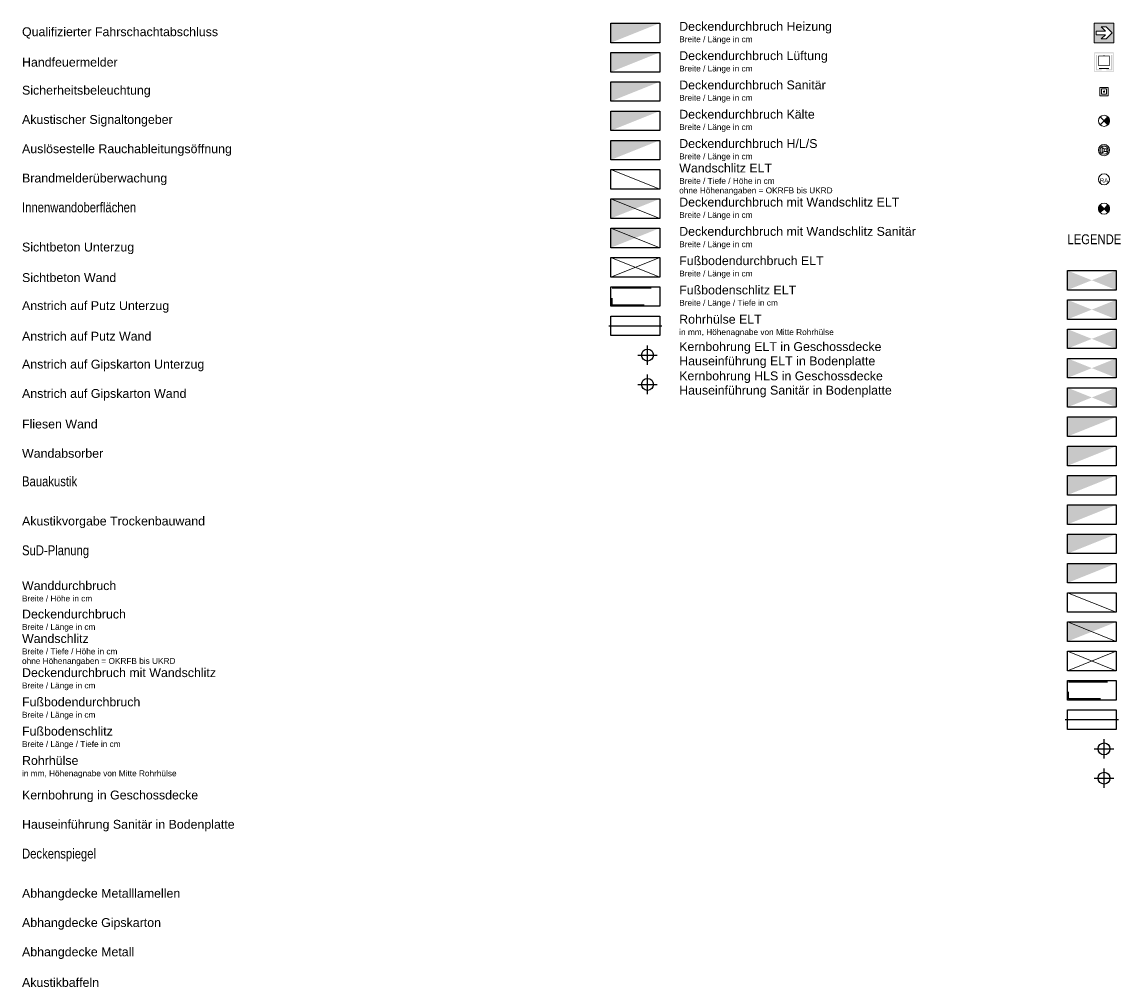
# Model space of a CAD drawing. Header units: metres. Extents: x -111 to 152, y -132 to 99.
# Tile 255 of 256: x 36 to 64, y -50 to -25. Entities that reach past the tile are written whole.
import ezdxf

# ---------------------------------------------------------------- set-up
doc = ezdxf.new("R2010")
doc.units = ezdxf.units.M
doc.linetypes.add('gestrichelt - 01', pattern=[1.9999999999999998, 0.9999999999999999, -0.9999999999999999])
doc.linetypes.add('ISO-04 Lang gestrichelt punktiert', pattern=[7.747, 6.095999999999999, -0.7620000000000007, 0.1270000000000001, -0.7620000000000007])
for name, color, linetype, lineweight in [('_Legende (2D)', 7, 'Continuous', 9), ('AV1-Brandschutzkonzept-Brandschutzkonzept', 7, 'Continuous', 5), ('Keine', 7, 'Continuous', 9)]:
    doc.layers.add(name, color=color, linetype=linetype, lineweight=lineweight)
doc.styles.add('Arial', font='arial.ttf')
doc.styles.add('Arial Narrow', font='ARIALN.TTF')

# ---------------------------------------------------------------- blocks, each defined once
blk = doc.blocks.new('Group-850')
at = {"layer": 'Keine', "color": 212, "lineweight": 9, "flags": 128}
blk.add_lwpolyline([(52.54159450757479, -29.53329939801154), (51.29159450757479, -29.03329939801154), (52.54159450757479, -29.03329939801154)], close=True, dxfattribs=at)
blk = doc.blocks.new('Group-851')
at = {"layer": 'Keine', "color": 212, "lineweight": 9, "flags": 128}
blk.add_lwpolyline([(52.54159450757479, -30.28329939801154), (51.29159450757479, -29.78329939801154), (52.54159450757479, -29.78329939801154)], close=True, dxfattribs=at)
at = {"layer": 'Keine', "color": 212, "lineweight": 9}
blk.add_solid([(51.29159450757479, -30.28329939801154), (52.54159450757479, -29.78329939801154), (51.29159450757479, -29.78329939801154)], dxfattribs=at)
blk = doc.blocks.new('Group-852')
at = {"layer": 'Keine', "color": 212, "lineweight": 9, "flags": 128}
for points in [[(52.54159450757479, -31.78329939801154), (51.29159450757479, -31.28329939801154), (52.54159450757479, -31.28329939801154)], [(51.29159450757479, -31.78329939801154), (52.54159450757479, -31.28329939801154), (51.29159450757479, -31.28329939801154)]]:
    blk.add_lwpolyline(points, close=True, dxfattribs=at)
blk = doc.blocks.new('Group-856')
at = {"layer": 'Keine', "color": 15, "linetype": 'Continuous'}
blk.add_solid([(51.29159450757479, -25.78329939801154), (52.54159450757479, -25.28329939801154), (51.29159450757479, -25.28329939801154)], dxfattribs=at)
blk = doc.blocks.new('Group-857')
at = {"layer": 'Keine', "color": 85, "linetype": 'Continuous'}
blk.add_solid([(51.29159450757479, -26.53329939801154), (52.54159450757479, -26.03329939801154), (51.29159450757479, -26.03329939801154)], dxfattribs=at)
blk = doc.blocks.new('Group-858')
at = {"layer": 'Keine', "color": 165, "linetype": 'Continuous'}
blk.add_solid([(51.29159450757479, -27.28329939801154), (52.54159450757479, -26.78329939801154), (51.29159450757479, -26.78329939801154)], dxfattribs=at)
blk = doc.blocks.new('Group-860')
at = {"layer": 'Keine', "color": 7, "linetype": 'Continuous'}
blk.add_solid([(51.29159450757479, -28.78329939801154), (52.54159450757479, -28.28329939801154), (51.29159450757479, -28.28329939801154)], dxfattribs=at)
blk = doc.blocks.new('Group-861')
at = {"layer": 'Keine', "color": 143, "linetype": 'Continuous'}
blk.add_solid([(51.29159450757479, -28.03329939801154), (52.54159450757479, -27.53329939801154), (51.29159450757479, -27.53329939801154)], dxfattribs=at)
blk = doc.blocks.new('Group-875')
at = {"color": 255, "linetype": 'Continuous', "transparency": 33554687}
blk.add_wipeout([(63.67413841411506, -25.283193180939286), (64.17435084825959, -25.283193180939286), (64.17435084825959, -25.7834056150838), (63.67413841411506, -25.7834056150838)], dxfattribs=at).dxf.layer = 'Keine'
at = {"layer": 'Keine', "color": 7, "linetype": 'Continuous', "transparency": 33554687, "flags": 128}
blk.add_lwpolyline([(63.67413841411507, -25.28319318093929), (64.17435084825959, -25.28319318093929), (64.17435084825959, -25.7834056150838), (63.67413841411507, -25.7834056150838)], close=True, dxfattribs=at)
at = {"layer": 'Keine', "color": 106, "linetype": 'Continuous', "true_color": 0x008011, "transparency": 33554687}
blk.add_solid([(63.68664372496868, -25.77090030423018), (64.16184553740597, -25.77090030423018), (63.68664372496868, -25.29569849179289), (64.16184553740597, -25.29569849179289)], dxfattribs=at)
at = {"color": 255, "linetype": 'Continuous', "transparency": 33554687}
blk.add_wipeout([(63.95875928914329, -25.577318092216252), (63.84821234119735, -25.687865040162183), (63.975266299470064, -25.687865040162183), (64.12983194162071, -25.53329939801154), (63.975266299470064, -25.378733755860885), (63.84821234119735, -25.378733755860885), (63.95875928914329, -25.489280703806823), (63.71865732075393, -25.489280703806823), (63.71865732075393, -25.577318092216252)], dxfattribs=at).dxf.layer = 'Keine'
at = {"layer": 'Keine', "color": 255, "linetype": 'Continuous', "transparency": 33554687, "flags": 128}
blk.add_lwpolyline([(63.9587592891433, -25.57731809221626), (63.84821234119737, -25.68786504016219), (63.97526629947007, -25.68786504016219), (64.12983194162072, -25.53329939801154), (63.97526629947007, -25.37873375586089), (63.84821234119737, -25.37873375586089), (63.9587592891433, -25.48928070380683), (63.71865732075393, -25.48928070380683), (63.71865732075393, -25.57731809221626)], close=True, dxfattribs=at)
blk = doc.blocks.new('Group-876')
at = {"color": 255, "linetype": 'Continuous', "lineweight": 5, "transparency": 33554687}
blk.add_wipeout([(63.67413841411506, -26.03319318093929), (64.17435084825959, -26.03319318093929), (64.17435084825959, -26.533405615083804), (63.67413841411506, -26.533405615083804)], dxfattribs=at).dxf.layer = 'AV1-Brandschutzkonzept-Brandschutzkonzept'
at = {"layer": 'AV1-Brandschutzkonzept-Brandschutzkonzept', "linetype": 'Continuous', "lineweight": 0, "transparency": 33554687}
h = blk.add_hatch(color=25, dxfattribs=at)
h.paths.add_polyline_path([(63.67413841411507, -26.03319318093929), (64.17435084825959, -26.03319318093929), (64.17435084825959, -26.5334056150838), (63.67413841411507, -26.5334056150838)])
h.paths.add_polyline_path([(63.69513874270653, -26.05419350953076), (63.69513874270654, -26.51240528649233), (64.15335051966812, -26.51240528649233), (64.15335051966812, -26.05419350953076)])
for points in [[(63.74491553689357, -26.46886626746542), (63.86132274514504, -26.46886626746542), (63.86132274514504, -26.49038036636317), (63.71563673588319, -26.49038036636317), (63.71563673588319, -26.0995329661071), (63.74491553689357, -26.0995329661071)], [(64.10357372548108, -26.46886626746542), (63.98716651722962, -26.46886626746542), (63.98716651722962, -26.49038036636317), (64.13285252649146, -26.49038036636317), (64.13285252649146, -26.0995329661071), (64.10357372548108, -26.0995329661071)]]:
    blk.add_hatch(color=250, dxfattribs=at).paths.add_polyline_path(points)
h = blk.add_hatch(color=250, dxfattribs=at)
h.paths.add_polyline_path([(63.91624123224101, -26.0995329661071), (63.93224803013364, -26.0995329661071), (63.93224803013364, -26.11588176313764), (64.07104883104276, -26.11588176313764), (64.07104883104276, -26.38227860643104), (63.7774404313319, -26.38227860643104), (63.7774404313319, -26.11588176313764), (63.91624123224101, -26.11588176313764)])
h.paths.add_polyline_path([(64.05008840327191, -26.36592980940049), (64.05008840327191, -26.13223056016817), (63.79840085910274, -26.13223056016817), (63.79840085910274, -26.36592980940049)])
at = {"layer": 'AV1-Brandschutzkonzept-Brandschutzkonzept', "color": 250, "linetype": 'Continuous', "transparency": 33554687}
blk.add_solid([(63.79840085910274, -26.4574630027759), (64.05008840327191, -26.4574630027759), (63.79840085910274, -26.42734010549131), (64.05008840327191, -26.42734010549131)], dxfattribs=at)
blk = doc.blocks.new('Group-877')
at = {"color": 255}
blk.add_wipeout([(63.81705625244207, -27.1404877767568), (64.03143300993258, -27.1404877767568), (64.03143300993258, -26.926111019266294), (63.81705625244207, -26.926111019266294)], dxfattribs=at).dxf.layer = 'AV1-Brandschutzkonzept-Brandschutzkonzept'
at = {"layer": 'AV1-Brandschutzkonzept-Brandschutzkonzept', "color": 1, "true_color": 0xff0000, "flags": 128}
blk.add_lwpolyline([(63.81705625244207, -27.1404877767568), (64.03143300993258, -27.1404877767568), (64.03143300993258, -26.92611101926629), (63.81705625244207, -26.92611101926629)], close=True, dxfattribs=at)
at = {"color": 255}
blk.add_wipeout([(63.857251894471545, -27.10029213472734), (63.99123736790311, -27.10029213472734), (63.99123736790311, -26.96630666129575), (63.857251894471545, -26.96630666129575)], dxfattribs=at).dxf.layer = 'AV1-Brandschutzkonzept-Brandschutzkonzept'
at = {"layer": 'AV1-Brandschutzkonzept-Brandschutzkonzept', "color": 1, "true_color": 0xff0000, "flags": 128}
blk.add_lwpolyline([(63.85725189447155, -27.10029213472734), (63.99123736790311, -27.10029213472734), (63.99123736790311, -26.96630666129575), (63.85725189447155, -26.96630666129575)], close=True, dxfattribs=at)
at = {"color": 255, "lineweight": 5}
blk.add_wipeout([(63.90923825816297, -27.03329939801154), (63.90952660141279, -27.036226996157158), (63.910380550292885, -27.039042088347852), (63.91176728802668, -27.041636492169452), (63.913633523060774, -27.04391050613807), (63.915907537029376, -27.04577674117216), (63.91850194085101, -27.04716347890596), (63.92131703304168, -27.048017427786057), (63.92424463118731, -27.04830577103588), (63.927172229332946, -27.048017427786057), (63.92998732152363, -27.04716347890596), (63.93258172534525, -27.04577674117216), (63.93485573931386, -27.04391050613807), (63.93672197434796, -27.041636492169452), (63.93810871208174, -27.039042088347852), (63.93896266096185, -27.036226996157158), (63.93925100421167, -27.03329939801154), (63.93896266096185, -27.030371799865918), (63.93810871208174, -27.027556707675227), (63.93672197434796, -27.024962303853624), (63.93485573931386, -27.02268828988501), (63.93258172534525, -27.02082205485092), (63.92998732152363, -27.019435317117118), (63.927172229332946, -27.018581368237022), (63.92424463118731, -27.018293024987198), (63.92131703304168, -27.018581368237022), (63.91850194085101, -27.019435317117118), (63.915907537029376, -27.02082205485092), (63.913633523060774, -27.02268828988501), (63.91176728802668, -27.024962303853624), (63.910380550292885, -27.027556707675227), (63.90952660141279, -27.030371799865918)], dxfattribs=at).dxf.layer = 'AV1-Brandschutzkonzept-Brandschutzkonzept'
at = {"layer": 'AV1-Brandschutzkonzept-Brandschutzkonzept', "color": 1, "lineweight": 5, "true_color": 0xff0000, "flags": 128}
blk.add_lwpolyline([(63.90923825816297, -27.03329939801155, 0.4142135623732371), (63.92424463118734, -27.04830577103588, 0.414213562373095), (63.93925100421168, -27.03329939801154, 0.414213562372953), (63.92424463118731, -27.0182930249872, 0.414213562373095)], format="xyb", close=True, dxfattribs=at)
blk = doc.blocks.new('Group-878')
at = {"color": 255, "linetype": 'Continuous', "lineweight": 9, "transparency": 33554687}
blk.add_wipeout([(64.06710177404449, -27.78329939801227), (64.02525988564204, -27.88431465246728), (63.92424463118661, -27.92615654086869), (63.82322937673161, -27.88431465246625), (63.78138748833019, -27.78329939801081), (63.823229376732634, -27.682284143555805), (63.92424463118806, -27.640442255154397), (64.02525988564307, -27.682284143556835)], dxfattribs=at).dxf.layer = 'AV1-Brandschutzkonzept-Brandschutzkonzept'
at = {"layer": 'AV1-Brandschutzkonzept-Brandschutzkonzept', "linetype": 'Continuous', "lineweight": 0, "transparency": 33554687}
h = blk.add_hatch(color=92, dxfattribs=at)
edge = h.paths.add_edge_path()
edge.add_line((63.92424463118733, -27.78329939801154), (64.02525988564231, -27.88431465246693))
edge.add_arc((63.92424463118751, -27.78329939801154), 0.1428571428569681, 314.9999999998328, 405.0000000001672)
edge.add_line((64.02525988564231, -27.68228414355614), (63.92424463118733, -27.78329939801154))
at = {"layer": 'AV1-Brandschutzkonzept-Brandschutzkonzept', "color": 92, "linetype": 'Continuous', "lineweight": 9, "transparency": 33554687}
for p, q in [((63.82322937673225, -27.88431465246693), (64.02525988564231, -27.68228414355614)), ((64.02525988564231, -27.88431465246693), (63.82322937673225, -27.68228414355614))]:
    blk.add_line(p, q, dxfattribs=at)
at = {"layer": 'AV1-Brandschutzkonzept-Brandschutzkonzept', "color": 92, "linetype": 'Continuous', "lineweight": 9, "transparency": 33554687, "flags": 128}
blk.add_lwpolyline([(63.92424463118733, -27.78329939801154), (64.02525988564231, -27.88431465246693, 0.4142135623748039), (64.02525988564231, -27.68228414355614)], format="xyb", close=True, dxfattribs=at)
at = {"layer": 'AV1-Brandschutzkonzept-Brandschutzkonzept', "color": 92, "linetype": 'Continuous', "lineweight": 9, "transparency": 33554687}
blk.add_circle((63.92424463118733, -27.78329939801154), 0.1428571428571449, dxfattribs=at)
blk = doc.blocks.new('Group-879')
at = {"color": 255, "linetype": 'Continuous', "lineweight": 9, "transparency": 33554687}
blk.add_wipeout([(64.06710177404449, -28.53329939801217), (64.02525988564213, -28.634314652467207), (63.92424463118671, -28.676156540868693), (63.823229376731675, -28.634314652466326), (63.78138748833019, -28.533299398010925), (63.823229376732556, -28.43228414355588), (63.92424463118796, -28.3904422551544), (64.02525988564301, -28.43228414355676)], dxfattribs=at).dxf.layer = 'AV1-Brandschutzkonzept-Brandschutzkonzept'
at = {"layer": 'AV1-Brandschutzkonzept-Brandschutzkonzept', "color": 1, "linetype": 'Continuous', "lineweight": 9, "true_color": 0xff0000, "transparency": 33554687}
blk.add_circle((63.92424463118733, -28.53329939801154), 0.1428571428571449, dxfattribs=at)
at = {"color": 255, "linetype": 'Continuous', "lineweight": 9, "transparency": 33554687}
blk.add_wipeout([(64.0274379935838, -28.50447715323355), (64.01759376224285, -28.585887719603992), (63.95306687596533, -28.63649276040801), (63.87165630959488, -28.626648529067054), (63.82105126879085, -28.56212164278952), (63.83089550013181, -28.48071107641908), (63.895422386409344, -28.43010603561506), (63.97683295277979, -28.439950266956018)], dxfattribs=at).dxf.layer = 'AV1-Brandschutzkonzept-Brandschutzkonzept'
at = {"layer": 'AV1-Brandschutzkonzept-Brandschutzkonzept', "color": 1, "linetype": 'Continuous', "lineweight": 9, "true_color": 0xff0000, "transparency": 33554687}
blk.add_circle((63.92424463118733, -28.53329939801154), 0.1071428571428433, dxfattribs=at)
at = {"color": 255, "linetype": 'Continuous', "lineweight": 9, "transparency": 33554687}
blk.add_wipeout([(63.92424463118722, -28.49921587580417), (63.99241167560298, -28.49921587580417), (63.99241167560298, -28.567382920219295), (63.92424463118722, -28.567382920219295)], dxfattribs=at).dxf.layer = 'AV1-Brandschutzkonzept-Brandschutzkonzept'
at = {"layer": 'AV1-Brandschutzkonzept-Brandschutzkonzept', "color": 1, "linetype": 'Continuous', "lineweight": 9, "true_color": 0xff0000, "transparency": 33554687, "flags": 128}
blk.add_lwpolyline([(63.92424463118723, -28.49921587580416), (63.99241167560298, -28.49921587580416), (63.99241167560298, -28.56738292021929), (63.92424463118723, -28.56738292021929)], close=True, dxfattribs=at)
at = {"color": 255, "linetype": 'Continuous', "lineweight": 9, "transparency": 33554687}
blk.add_wipeout([(63.92424463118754, -28.499215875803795), (63.873119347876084, -28.46513235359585), (63.87311934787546, -28.601466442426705), (63.92424463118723, -28.567382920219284)], dxfattribs=at).dxf.layer = 'AV1-Brandschutzkonzept-Brandschutzkonzept'
at = {"layer": 'AV1-Brandschutzkonzept-Brandschutzkonzept', "color": 1, "linetype": 'Continuous', "lineweight": 9, "true_color": 0xff0000, "transparency": 33554687, "flags": 128}
blk.add_lwpolyline([(63.92424463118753, -28.4992158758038), (63.87311934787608, -28.46513235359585), (63.87311934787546, -28.60146644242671), (63.92424463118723, -28.56738292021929)], close=True, dxfattribs=at)
blk = doc.blocks.new('Group-880')
at = {"layer": 'AV1-Brandschutzkonzept-Brandschutzkonzept', "color": 7}
blk.add_blockref('Group-879', (0, 0), dxfattribs=at)
blk = doc.blocks.new('Group-881')
at = {"color": 255, "linetype": 'Continuous', "lineweight": 9, "transparency": 33554687}
blk.add_wipeout([(64.06710177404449, -29.28329939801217), (64.02525988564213, -29.384314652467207), (63.92424463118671, -29.426156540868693), (63.823229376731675, -29.384314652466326), (63.78138748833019, -29.283299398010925), (63.823229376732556, -29.182284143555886), (63.92424463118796, -29.1404422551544), (64.02525988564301, -29.182284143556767)], dxfattribs=at).dxf.layer = 'AV1-Brandschutzkonzept-Brandschutzkonzept'
at = {"layer": 'AV1-Brandschutzkonzept-Brandschutzkonzept', "color": 1, "linetype": 'Continuous', "lineweight": 9, "true_color": 0xff0000, "transparency": 33554687}
blk.add_circle((63.92424463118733, -29.28329939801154), 0.1428571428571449, dxfattribs=at)
at = {"layer": 'AV1-Brandschutzkonzept-Brandschutzkonzept', "insert": (63.92424463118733, -29.36523298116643), "char_height": 0.1080004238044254, "attachment_point": 8, "line_spacing_factor": 0.9681279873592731, "style": 'Arial'}
blk.add_mtext('RA', dxfattribs=at)
blk = doc.blocks.new('Group-882')
at = {"layer": 'AV1-Brandschutzkonzept-Brandschutzkonzept', "color": 7}
blk.add_blockref('Group-881', (0, 0), dxfattribs=at)
blk = doc.blocks.new('Group-883')
at = {"color": 255, "linetype": 'Continuous', "lineweight": 9, "transparency": 33554687}
blk.add_wipeout([(64.06710177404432, -30.033299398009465), (64.02525988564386, -30.134314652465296), (63.92424463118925, -30.17615654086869), (63.823229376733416, -30.134314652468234), (63.781387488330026, -30.033299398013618), (63.823229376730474, -29.93228414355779), (63.9242446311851, -29.890442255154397), (64.02525988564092, -29.93228414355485)], dxfattribs=at).dxf.layer = 'AV1-Brandschutzkonzept-Brandschutzkonzept'
at = {"layer": 'AV1-Brandschutzkonzept-Brandschutzkonzept', "linetype": 'Continuous', "lineweight": 0, "true_color": 0xff0000, "transparency": 33554687}
h = blk.add_hatch(color=1, dxfattribs=at)
edge = h.paths.add_edge_path()
edge.add_line((63.92424463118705, -30.03329939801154), (63.8232293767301, -30.13431465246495))
edge.add_arc((63.92424463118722, -30.03329939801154), 0.1428571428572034, 134.9999999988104, 224.9999999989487, ccw=False)
edge.add_line((63.82322937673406, -29.93228414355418), (63.92424463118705, -30.03329939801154))
h = blk.add_hatch(color=1, dxfattribs=at)
edge = h.paths.add_edge_path()
edge.add_line((63.92424463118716, -30.03329939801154), (64.02525988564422, -30.13431465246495))
edge.add_arc((63.9242446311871, -30.03329939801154), 0.1428571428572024, 315.0000000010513, 405.0000000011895)
edge.add_line((64.02525988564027, -29.93228414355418), (63.92424463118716, -30.03329939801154))
at = {"layer": 'AV1-Brandschutzkonzept-Brandschutzkonzept', "color": 1, "linetype": 'Continuous', "lineweight": 9, "true_color": 0xff0000, "transparency": 33554687, "flags": 128}
for points in [[(63.92424463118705, -30.03329939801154), (63.8232293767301, -30.13431465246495, -0.4142135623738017), (63.82322937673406, -29.93228414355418)], [(63.92424463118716, -30.03329939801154), (64.02525988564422, -30.13431465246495, 0.4142135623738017), (64.02525988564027, -29.93228414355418)]]:
    blk.add_lwpolyline(points, format="xyb", close=True, dxfattribs=at)
at = {"layer": 'AV1-Brandschutzkonzept-Brandschutzkonzept', "color": 1, "linetype": 'Continuous', "lineweight": 9, "true_color": 0xff0000, "transparency": 33554687}
blk.add_circle((63.92424463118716, -30.03329939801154), 0.1428571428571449, dxfattribs=at)
blk = doc.blocks.new('Group-884')
at = {"layer": 'Keine', "color": 212, "linetype": 'Continuous'}
for points in [[(62.98674463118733, -32.11744444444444), (63.61174463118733, -31.86744444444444), (62.98674463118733, -31.61744444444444)], [(63.61174463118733, -31.86744444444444), (64.23674463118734, -31.61744444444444), (64.23674463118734, -32.11744444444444)]]:
    blk.add_solid(points, dxfattribs=at)
blk = doc.blocks.new('Group-885')
at = {"layer": 'Keine', "color": 212, "linetype": 'Continuous'}
blk.add_solid([(62.98674463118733, -35.86744444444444), (64.23674463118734, -35.36744444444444), (62.98674463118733, -35.36744444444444)], dxfattribs=at)
blk = doc.blocks.new('Group-886')
at = {"layer": 'Keine', "color": 212, "lineweight": 9, "flags": 128}
blk.add_lwpolyline([(64.23674463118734, -40.36744444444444), (62.98674463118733, -39.86744444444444), (64.23674463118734, -39.86744444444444)], close=True, dxfattribs=at)
blk = doc.blocks.new('Group-887')
at = {"layer": 'Keine', "color": 212, "lineweight": 9, "flags": 128}
blk.add_lwpolyline([(64.23674463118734, -41.11744444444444), (62.98674463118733, -40.61744444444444), (64.23674463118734, -40.61744444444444)], close=True, dxfattribs=at)
at = {"layer": 'Keine', "color": 212, "lineweight": 9}
blk.add_solid([(62.98674463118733, -41.11744444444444), (64.23674463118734, -40.61744444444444), (62.98674463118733, -40.61744444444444)], dxfattribs=at)
blk = doc.blocks.new('Group-888')
at = {"layer": 'Keine', "color": 212, "lineweight": 9, "flags": 128}
for points in [[(64.23674463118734, -41.86744444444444), (62.98674463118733, -41.36744444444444), (64.23674463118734, -41.36744444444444)], [(62.98674463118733, -41.86744444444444), (64.23674463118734, -41.36744444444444), (62.98674463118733, -41.36744444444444)]]:
    blk.add_lwpolyline(points, close=True, dxfattribs=at)
blk = doc.blocks.new('Group-889')
at = {"layer": 'Keine', "color": 15, "linetype": 'Continuous'}
for points in [[(62.98674463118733, -32.86744444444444), (63.61174463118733, -32.61744444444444), (62.98674463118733, -32.36744444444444)], [(63.61174463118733, -32.61744444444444), (64.23674463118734, -32.36744444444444), (64.23674463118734, -32.86744444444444)]]:
    blk.add_solid(points, dxfattribs=at)
blk = doc.blocks.new('Group-890')
at = {"layer": 'Keine', "color": 85, "linetype": 'Continuous'}
for points in [[(62.98674463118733, -33.61744444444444), (63.61174463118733, -33.36744444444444), (62.98674463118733, -33.11744444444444)], [(63.61174463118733, -33.36744444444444), (64.23674463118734, -33.11744444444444), (64.23674463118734, -33.61744444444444)]]:
    blk.add_solid(points, dxfattribs=at)
blk = doc.blocks.new('Group-891')
at = {"layer": 'Keine', "color": 165, "linetype": 'Continuous'}
for points in [[(62.98674463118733, -34.36744444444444), (63.61174463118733, -34.11744444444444), (62.98674463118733, -33.86744444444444)], [(63.61174463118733, -34.11744444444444), (64.23674463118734, -33.86744444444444), (64.23674463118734, -34.36744444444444)]]:
    blk.add_solid(points, dxfattribs=at)
blk = doc.blocks.new('Group-892')
at = {"layer": 'Keine', "color": 15, "linetype": 'Continuous'}
blk.add_solid([(62.98674463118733, -36.61744444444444), (64.23674463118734, -36.11744444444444), (62.98674463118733, -36.11744444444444)], dxfattribs=at)
blk = doc.blocks.new('Group-893')
at = {"layer": 'Keine', "color": 85, "linetype": 'Continuous'}
blk.add_solid([(62.98674463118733, -37.36744444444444), (64.23674463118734, -36.86744444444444), (62.98674463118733, -36.86744444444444)], dxfattribs=at)
blk = doc.blocks.new('Group-894')
at = {"layer": 'Keine', "color": 165, "linetype": 'Continuous'}
blk.add_solid([(62.98674463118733, -38.11744444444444), (64.23674463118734, -37.61744444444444), (62.98674463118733, -37.61744444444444)], dxfattribs=at)
blk = doc.blocks.new('Group-895')
at = {"layer": 'Keine', "color": 7, "linetype": 'Continuous'}
for points in [[(62.98674463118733, -35.11744444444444), (63.61174463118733, -34.86744444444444), (62.98674463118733, -34.61744444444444)], [(63.61174463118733, -34.86744444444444), (64.23674463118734, -34.61744444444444), (64.23674463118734, -35.11744444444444)]]:
    blk.add_solid(points, dxfattribs=at)
blk = doc.blocks.new('Group-896')
at = {"layer": 'Keine', "color": 7, "linetype": 'Continuous'}
blk.add_solid([(62.98674463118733, -39.61744444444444), (64.23674463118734, -39.11744444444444), (62.98674463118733, -39.11744444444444)], dxfattribs=at)
blk = doc.blocks.new('Group-897')
at = {"layer": 'Keine', "color": 143, "linetype": 'Continuous'}
blk.add_solid([(62.98674463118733, -38.86744444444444), (64.23674463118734, -38.36744444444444), (62.98674463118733, -38.36744444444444)], dxfattribs=at)
blk = doc.blocks.new('Group-898')
at = {"layer": 'Keine', "color": 165, "lineweight": 9, "flags": 128}
blk.add_lwpolyline([(52.54159450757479, -31.03329939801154), (51.29159450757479, -30.53329939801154), (52.54159450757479, -30.53329939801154)], close=True, dxfattribs=at)
at = {"layer": 'Keine', "color": 165, "lineweight": 9}
blk.add_solid([(51.29159450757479, -31.03329939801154), (52.54159450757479, -30.53329939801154), (51.29159450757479, -30.53329939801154)], dxfattribs=at)
blk = doc.blocks.new('Legende (2D)')
at = {"layer": 'AV1-Brandschutzkonzept-Brandschutzkonzept', "color": 7, "transparency": 33554687}
for name in ['Group-877', 'Group-878', 'Group-880', 'Group-882', 'Group-883']:
    blk.add_blockref(name, (0, 0), dxfattribs=at)
at = {"layer": 'Keine', "color": 7, "transparency": 33554687}
for name in ['Group-875', 'Group-876']:
    blk.add_blockref(name, (0, 0), dxfattribs=at)
at = {"layer": 'AV1-Brandschutzkonzept-Brandschutzkonzept', "color": 7, "transparency": 33554687, "char_height": 0.226962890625, "attachment_point": 4, "line_spacing_factor": 0.9691223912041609, "style": 'Arial'}
for s, insert in [('Qualifizierter Fahrschachtabschluss', (36.20694262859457, -25.53329939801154)), ('Handfeuermelder', (36.20694262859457, -26.28329939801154)), ('Sicherheitsbeleuchtung', (36.20694262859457, -27.03329939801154)), ('Akustischer Signaltongeber', (36.20694262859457, -27.78329939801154)), ('Auslösestelle Rauchableitungsöffnung', (36.20694262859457, -28.53329939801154)), ('Brandmelderüberwachung', (36.20694262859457, -29.28329939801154)), ('Sichtbeton Unterzug', (36.20694262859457, -31.05000694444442)), ('Sichtbeton Wand', (36.20694262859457, -31.80000694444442)), ('Anstrich auf Putz Unterzug', (36.20694262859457, -32.55000694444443)), ('Anstrich auf Putz Wand', (36.20694262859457, -33.30000694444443)), ('Anstrich auf Gipskarton Unterzug', (36.20694262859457, -34.05000694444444)), ('Anstrich auf Gipskarton Wand', (36.20694262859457, -34.80000694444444)), ('Fliesen Wand', (36.20694262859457, -35.55000694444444)), ('Wandabsorber', (36.20694262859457, -36.30000694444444)), ('Akustikvorgabe Trockenbauwand', (36.20694262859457, -38.06671449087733))]:
    blk.add_mtext(s, dxfattribs=dict(at, insert=insert))
at = {"layer": 'Keine', "color": 7, "transparency": 33554687}
for s, insert, char_height, attachment_point, line_spacing_factor, style in [('Deckendurchbruch Heizung\\P{\\H0.6667x;Breite / Länge in cm}', (53.04159450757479, -25.53329939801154), 0.226962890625, 4, 0.9691223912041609, 'Arial'), ('Deckendurchbruch Lüftung\\P{\\H0.6667x;Breite / Länge in cm}', (53.04159450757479, -26.28329939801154), 0.226962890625, 4, 0.9691223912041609, 'Arial'), ('Deckendurchbruch Sanitär\\P{\\H0.6667x;Breite / Länge in cm}', (53.04159450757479, -27.03329939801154), 0.226962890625, 4, 0.9691223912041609, 'Arial'), ('Deckendurchbruch Kälte\\P{\\H0.6667x;Breite / Länge in cm}', (53.04159450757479, -27.78329939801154), 0.226962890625, 4, 0.9691223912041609, 'Arial'), ('Deckendurchbruch H/L/S\\P{\\H0.6667x;Breite / Länge in cm}', (53.04159450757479, -28.53329939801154), 0.226962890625, 4, 0.9691223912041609, 'Arial'), ('Wandschlitz ELT\\P{\\H0.6667x;Breite / Tiefe / Höhe in cm\\Pohne Höhenangaben = OKRFB bis UKRD}', (53.04159450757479, -29.28329939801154), 0.226962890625, 4, 0.9691223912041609, 'Arial'), ('Deckendurchbruch mit Wandschlitz ELT\\P{\\H0.6667x;Breite / Länge in cm}', (53.04159450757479, -30.03329939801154), 0.226962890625, 4, 0.9691223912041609, 'Arial'), ('Deckendurchbruch mit Wandschlitz Sanitär\\P{\\H0.6667x;Breite / Länge in cm}', (53.04159450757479, -30.78329939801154), 0.226962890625, 4, 0.9691223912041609, 'Arial'), ('LEGENDE', (62.98674463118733, -30.69052456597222), 0.2521809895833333, 1, 0.9665942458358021, 'Arial Narrow'), ('Fußbodendurchbruch ELT\\P{\\H0.6667x;Breite / Länge in cm}', (53.04159450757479, -31.53329939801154), 0.226962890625, 4, 0.9691223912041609, 'Arial'), ('Fußbodenschlitz ELT\\P{\\H0.6667x;Breite / Länge / Tiefe in cm}', (53.04159450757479, -32.28329939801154), 0.226962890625, 4, 0.9691223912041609, 'Arial'), ('Rohrhülse ELT\\P{\\H0.6667x;in mm, Höhenagnabe von Mitte Rohrhülse}', (53.04159450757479, -33.03329939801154), 0.226962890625, 4, 0.9691223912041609, 'Arial'), ('Kernbohrung ELT in Geschossdecke\\PHauseinführung ELT in Bodenplatte', (53.04159450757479, -33.78329939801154), 0.226962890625, 4, 0.9691223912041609, 'Arial'), ('Kernbohrung HLS in Geschossdecke\\PHauseinführung Sanitär in Bodenplatte', (53.04159450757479, -34.53329939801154), 0.226962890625, 4, 0.9691223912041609, 'Arial'), ('Wanddurchbruch\\P{\\H0.6667x;Breite / Höhe in cm}', (36.20694262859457, -39.83342203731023), 0.226962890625, 4, 0.9691223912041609, 'Arial'), ('Deckendurchbruch\\P{\\H0.6667x;Breite / Länge in cm}', (36.20694262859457, -40.58342203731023), 0.226962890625, 4, 0.9691223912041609, 'Arial'), ('Wandschlitz\\P{\\H0.6667x;Breite / Tiefe / Höhe in cm\\Pohne Höhenangaben = OKRFB bis UKRD}', (36.20694262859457, -41.33342203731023), 0.226962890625, 4, 0.9691223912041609, 'Arial'), ('Deckendurchbruch mit Wandschlitz\\P{\\H0.6667x;Breite / Länge in cm}', (36.20694262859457, -42.08342203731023), 0.226962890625, 4, 0.9691223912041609, 'Arial'), ('Fußbodendurchbruch\\P{\\H0.6667x;Breite / Länge in cm}', (36.20694262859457, -42.83342203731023), 0.226962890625, 4, 0.9691223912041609, 'Arial'), ('Fußbodenschlitz\\P{\\H0.6667x;Breite / Länge / Tiefe in cm}', (36.20694262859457, -43.58342203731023), 0.226962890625, 4, 0.9691223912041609, 'Arial'), ('Rohrhülse\\P{\\H0.6667x;in mm, Höhenagnabe von Mitte Rohrhülse}', (36.20694262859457, -44.33342203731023), 0.226962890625, 4, 0.9691223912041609, 'Arial'), ('Kernbohrung in Geschossdecke', (36.20694262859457, -45.08342203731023), 0.226962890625, 4, 0.9691223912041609, 'Arial'), ('Hauseinführung Sanitär in Bodenplatte', (36.20694262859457, -45.83342203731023), 0.226962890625, 4, 0.9691223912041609, 'Arial'), ('Abhangdecke Metalllamellen', (36.20694262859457, -47.60012958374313), 0.226962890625, 4, 0.9691223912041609, 'Arial'), ('Abhangdecke Gipskarton', (36.20694262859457, -48.35012958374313), 0.226962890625, 4, 0.9691223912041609, 'Arial'), ('Abhangdecke Metall', (36.20694262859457, -49.10012958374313), 0.226962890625, 4, 0.9691223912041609, 'Arial'), ('Akustikbaffeln', (36.20694262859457, -49.85012958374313), 0.226962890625, 4, 0.9691223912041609, 'Arial')]:
    blk.add_mtext(s, dxfattribs=dict(at, insert=insert, char_height=char_height, attachment_point=attachment_point, line_spacing_factor=line_spacing_factor, style=style))
at = {"layer": 'Keine', "color": 253, "transparency": 33554687, "char_height": 0.2521809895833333, "attachment_point": 1, "line_spacing_factor": 0.9665942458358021, "style": 'Arial Narrow'}
for s, insert in [('Innenwandoberflächen', (36.20694262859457, -29.8730870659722)), ('Bauakustik', (36.20694262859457, -36.88979461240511)), ('SuD-Planung', (36.20694262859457, -38.656502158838)), ('Deckenspiegel', (36.20694262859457, -46.4232097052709))]:
    blk.add_mtext(s, dxfattribs=dict(at, insert=insert))
at = {"color": 255, "linetype": 'Continuous', "lineweight": 25, "transparency": 33554687}
for points in [[(51.29159450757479, -25.283299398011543), (52.54159450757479, -25.283299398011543), (52.54159450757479, -25.78329939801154), (51.29159450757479, -25.78329939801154)], [(51.29159450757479, -26.033299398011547), (52.54159450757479, -26.033299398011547), (52.54159450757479, -26.533299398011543), (51.29159450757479, -26.533299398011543)], [(51.29159450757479, -26.783299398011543), (52.54159450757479, -26.783299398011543), (52.54159450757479, -27.283299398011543), (51.29159450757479, -27.283299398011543)], [(51.29159450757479, -27.533299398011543), (52.54159450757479, -27.533299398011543), (52.54159450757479, -28.03329939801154), (51.29159450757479, -28.03329939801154)], [(51.29159450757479, -28.283299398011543), (52.54159450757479, -28.283299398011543), (52.54159450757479, -28.783299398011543), (51.29159450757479, -28.783299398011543)], [(51.29159450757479, -29.033299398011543), (52.54159450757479, -29.033299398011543), (52.54159450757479, -29.53329939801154), (51.29159450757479, -29.53329939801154)], [(51.29159450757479, -29.783299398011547), (52.54159450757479, -29.783299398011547), (52.54159450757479, -30.283299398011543), (51.29159450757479, -30.283299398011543)], [(51.29159450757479, -30.533299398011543), (52.54159450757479, -30.533299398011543), (52.54159450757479, -31.033299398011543), (51.29159450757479, -31.033299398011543)], [(51.29159450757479, -31.283299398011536), (52.54159450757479, -31.283299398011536), (52.54159450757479, -31.783299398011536), (51.29159450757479, -31.783299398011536)], [(62.986744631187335, -31.617444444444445), (64.23674463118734, -31.617444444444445), (64.23674463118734, -32.117444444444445), (62.986744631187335, -32.117444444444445)], [(51.29159450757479, -32.03329939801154), (52.54159450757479, -32.03329939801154), (52.54159450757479, -32.53329939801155), (51.29159450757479, -32.53329939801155)], [(62.986744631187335, -32.36744444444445), (64.23674463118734, -32.36744444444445), (64.23674463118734, -32.86744444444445), (62.986744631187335, -32.86744444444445)], [(51.29159450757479, -32.78329939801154), (52.54159450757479, -32.78329939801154), (52.54159450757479, -33.28329939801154), (51.29159450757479, -33.28329939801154)], [(62.986744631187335, -33.11744444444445), (64.23674463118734, -33.11744444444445), (64.23674463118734, -33.617444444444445), (62.986744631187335, -33.617444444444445)], [(52.229094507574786, -33.63093655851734), (52.336831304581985, -33.67556260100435), (52.381457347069, -33.78329939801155), (52.336831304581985, -33.89103619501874), (52.229094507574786, -33.93566223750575), (52.121357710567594, -33.89103619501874), (52.07673166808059, -33.78329939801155), (52.121357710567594, -33.67556260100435)], [(62.986744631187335, -33.867444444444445), (64.23674463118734, -33.867444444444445), (64.23674463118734, -34.367444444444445), (62.986744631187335, -34.367444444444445)], [(52.229094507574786, -34.380936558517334), (52.336831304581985, -34.42556260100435), (52.381457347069, -34.53329939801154), (52.336831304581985, -34.641036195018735), (52.229094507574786, -34.685662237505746), (52.121357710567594, -34.641036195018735), (52.07673166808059, -34.53329939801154), (52.121357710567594, -34.42556260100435)], [(62.986744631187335, -34.61744444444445), (64.23674463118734, -34.61744444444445), (64.23674463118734, -35.11744444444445), (62.986744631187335, -35.11744444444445)], [(62.986744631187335, -35.36744444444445), (64.23674463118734, -35.36744444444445), (64.23674463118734, -35.86744444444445), (62.986744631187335, -35.86744444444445)], [(62.986744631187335, -36.11744444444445), (64.23674463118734, -36.11744444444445), (64.23674463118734, -36.61744444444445), (62.986744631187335, -36.61744444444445)], [(62.986744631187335, -36.86744444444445), (64.23674463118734, -36.86744444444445), (64.23674463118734, -37.36744444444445), (62.986744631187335, -37.36744444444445)], [(62.986744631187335, -37.61744444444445), (64.23674463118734, -37.61744444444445), (64.23674463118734, -38.11744444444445), (62.986744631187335, -38.11744444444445)], [(62.986744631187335, -38.36744444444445), (64.23674463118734, -38.36744444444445), (64.23674463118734, -38.86744444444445), (62.986744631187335, -38.86744444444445)], [(62.986744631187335, -39.11744444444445), (64.23674463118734, -39.11744444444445), (64.23674463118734, -39.61744444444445), (62.986744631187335, -39.61744444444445)], [(62.986744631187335, -39.867444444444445), (64.23674463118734, -39.867444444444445), (64.23674463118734, -40.36744444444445), (62.986744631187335, -40.36744444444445)], [(62.986744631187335, -40.61744444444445), (64.23674463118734, -40.61744444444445), (64.23674463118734, -41.11744444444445), (62.986744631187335, -41.11744444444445)], [(62.986744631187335, -41.36744444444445), (64.23674463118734, -41.36744444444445), (64.23674463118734, -41.86744444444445), (62.986744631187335, -41.86744444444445)], [(62.986744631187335, -42.11744444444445), (64.23674463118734, -42.11744444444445), (64.23674463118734, -42.61744444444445), (62.986744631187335, -42.61744444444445)], [(62.986744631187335, -42.86744444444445), (64.23674463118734, -42.86744444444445), (64.23674463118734, -43.36744444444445), (62.986744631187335, -43.36744444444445)], [(63.92424463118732, -43.715081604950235), (64.03198142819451, -43.759707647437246), (64.07660747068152, -43.86744444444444), (64.03198142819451, -43.97518124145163), (63.92424463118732, -44.01980728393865), (63.81650783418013, -43.97518124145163), (63.77188179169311, -43.86744444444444), (63.81650783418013, -43.759707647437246)], [(63.92424463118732, -44.46508160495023), (64.03198142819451, -44.509707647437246), (64.07660747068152, -44.61744444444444), (64.03198142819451, -44.72518124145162), (63.92424463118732, -44.76980728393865), (63.81650783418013, -44.72518124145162), (63.77188179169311, -44.61744444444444), (63.81650783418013, -44.509707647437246)]]:
    blk.add_wipeout(points, dxfattribs=at).dxf.layer = 'Keine'
at = {"layer": 'Keine', "color": 212, "linetype": 'ISO-04 Lang gestrichelt punktiert', "lineweight": 25, "transparency": 33554687}
for p, q in [((51.23586742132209, -33.03329939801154), (52.59732159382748, -33.03329939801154)), ((62.93101754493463, -43.11744444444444), (64.29247171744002, -43.11744444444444))]:
    blk.add_line(p, q, dxfattribs=at)
at = {"layer": 'Keine', "color": 212, "linetype": 'Continuous', "lineweight": 25, "transparency": 33554687}
for p, q in [((52.22909450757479, -34.03329939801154), (52.22909450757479, -33.53329939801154)), ((51.97909450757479, -33.78329939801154), (52.47909450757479, -33.78329939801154)), ((63.92424463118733, -44.11744444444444), (63.92424463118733, -43.61744444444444)), ((63.67424463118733, -43.86744444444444), (64.17424463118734, -43.86744444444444))]:
    blk.add_line(p, q, dxfattribs=at)
at = {"layer": 'Keine', "color": 165, "linetype": 'Continuous', "lineweight": 25, "transparency": 33554687}
for p, q in [((52.22909450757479, -34.78329939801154), (52.22909450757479, -34.28329939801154)), ((51.97909450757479, -34.53329939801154), (52.47909450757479, -34.53329939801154)), ((63.92424463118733, -44.86744444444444), (63.92424463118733, -44.36744444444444)), ((63.67424463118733, -44.61744444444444), (64.17424463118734, -44.61744444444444))]:
    blk.add_line(p, q, dxfattribs=at)
at = {"layer": 'Keine', "color": 15, "linetype": 'Continuous', "lineweight": 25, "transparency": 33554687, "flags": 128}
for points in [[(51.29159450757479, -25.28329939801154), (52.54159450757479, -25.28329939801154), (52.54159450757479, -25.78329939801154), (51.29159450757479, -25.78329939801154)], [(62.98674463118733, -32.36744444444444), (64.23674463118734, -32.36744444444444), (64.23674463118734, -32.86744444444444), (62.98674463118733, -32.86744444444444)], [(62.98674463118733, -36.11744444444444), (64.23674463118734, -36.11744444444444), (64.23674463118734, -36.61744444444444), (62.98674463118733, -36.61744444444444)]]:
    blk.add_lwpolyline(points, close=True, dxfattribs=at)
at = {"layer": 'Keine', "color": 85, "linetype": 'Continuous', "lineweight": 25, "transparency": 33554687, "flags": 128}
for points in [[(51.29159450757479, -26.03329939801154), (52.54159450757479, -26.03329939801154), (52.54159450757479, -26.53329939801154), (51.29159450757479, -26.53329939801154)], [(62.98674463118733, -33.11744444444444), (64.23674463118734, -33.11744444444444), (64.23674463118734, -33.61744444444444), (62.98674463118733, -33.61744444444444)], [(62.98674463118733, -36.86744444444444), (64.23674463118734, -36.86744444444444), (64.23674463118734, -37.36744444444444), (62.98674463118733, -37.36744444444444)]]:
    blk.add_lwpolyline(points, close=True, dxfattribs=at)
at = {"layer": 'Keine', "color": 165, "linetype": 'Continuous', "lineweight": 25, "transparency": 33554687, "flags": 128}
for points in [[(51.29159450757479, -26.78329939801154), (52.54159450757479, -26.78329939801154), (52.54159450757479, -27.28329939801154), (51.29159450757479, -27.28329939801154)], [(62.98674463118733, -33.86744444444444), (64.23674463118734, -33.86744444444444), (64.23674463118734, -34.36744444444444), (62.98674463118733, -34.36744444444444)], [(62.98674463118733, -37.61744444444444), (64.23674463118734, -37.61744444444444), (64.23674463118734, -38.11744444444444), (62.98674463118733, -38.11744444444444)]]:
    blk.add_lwpolyline(points, close=True, dxfattribs=at)
at = {"layer": 'Keine', "color": 143, "linetype": 'Continuous', "lineweight": 25, "transparency": 33554687, "flags": 128}
for points in [[(51.29159450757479, -27.53329939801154), (52.54159450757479, -27.53329939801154), (52.54159450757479, -28.03329939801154), (51.29159450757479, -28.03329939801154)], [(62.98674463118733, -38.36744444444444), (64.23674463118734, -38.36744444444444), (64.23674463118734, -38.86744444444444), (62.98674463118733, -38.86744444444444)]]:
    blk.add_lwpolyline(points, close=True, dxfattribs=at)
at = {"layer": 'Keine', "color": 7, "linetype": 'Continuous', "lineweight": 25, "transparency": 33554687, "flags": 128}
for points in [[(51.29159450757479, -28.28329939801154), (52.54159450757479, -28.28329939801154), (52.54159450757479, -28.78329939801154), (51.29159450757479, -28.78329939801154)], [(62.98674463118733, -34.61744444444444), (64.23674463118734, -34.61744444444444), (64.23674463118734, -35.11744444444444), (62.98674463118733, -35.11744444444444)], [(62.98674463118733, -39.11744444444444), (64.23674463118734, -39.11744444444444), (64.23674463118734, -39.61744444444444), (62.98674463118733, -39.61744444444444)]]:
    blk.add_lwpolyline(points, close=True, dxfattribs=at)
at = {"layer": 'Keine', "color": 212, "linetype": 'Continuous', "lineweight": 25, "transparency": 33554687, "flags": 128}
for points in [[(51.29159450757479, -29.03329939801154), (52.54159450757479, -29.03329939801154), (52.54159450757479, -29.53329939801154), (51.29159450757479, -29.53329939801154)], [(51.29159450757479, -29.78329939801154), (52.54159450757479, -29.78329939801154), (52.54159450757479, -30.28329939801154), (51.29159450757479, -30.28329939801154)], [(51.29159450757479, -30.53329939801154), (52.54159450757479, -30.53329939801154), (52.54159450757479, -31.03329939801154), (51.29159450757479, -31.03329939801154)], [(51.29159450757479, -31.28329939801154), (52.54159450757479, -31.28329939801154), (52.54159450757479, -31.78329939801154), (51.29159450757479, -31.78329939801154)], [(62.98674463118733, -31.61744444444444), (64.23674463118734, -31.61744444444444), (64.23674463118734, -32.11744444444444), (62.98674463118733, -32.11744444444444)], [(51.29159450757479, -32.03329939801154), (52.54159450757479, -32.03329939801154), (52.54159450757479, -32.53329939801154), (51.29159450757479, -32.53329939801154)], [(51.29159450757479, -32.78329939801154), (52.54159450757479, -32.78329939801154), (52.54159450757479, -33.28329939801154), (51.29159450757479, -33.28329939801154)], [(62.98674463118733, -35.36744444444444), (64.23674463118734, -35.36744444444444), (64.23674463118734, -35.86744444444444), (62.98674463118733, -35.86744444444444)], [(62.98674463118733, -39.86744444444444), (64.23674463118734, -39.86744444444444), (64.23674463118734, -40.36744444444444), (62.98674463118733, -40.36744444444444)], [(62.98674463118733, -40.61744444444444), (64.23674463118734, -40.61744444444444), (64.23674463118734, -41.11744444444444), (62.98674463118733, -41.11744444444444)], [(62.98674463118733, -41.36744444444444), (64.23674463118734, -41.36744444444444), (64.23674463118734, -41.86744444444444), (62.98674463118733, -41.86744444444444)], [(62.98674463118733, -42.11744444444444), (64.23674463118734, -42.11744444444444), (64.23674463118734, -42.61744444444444), (62.98674463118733, -42.61744444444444)], [(62.98674463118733, -42.86744444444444), (64.23674463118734, -42.86744444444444), (64.23674463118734, -43.36744444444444), (62.98674463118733, -43.36744444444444)]]:
    blk.add_lwpolyline(points, close=True, dxfattribs=at)
at = {"layer": 'Keine', "color": 212, "linetype": 'Continuous', "lineweight": 25, "transparency": 33554687}
for centre in [(52.22909450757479, -33.78329939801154), (63.92424463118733, -43.86744444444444)]:
    blk.add_circle(centre, 0.1523628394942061, dxfattribs=at)
at = {"layer": 'Keine', "color": 165, "linetype": 'Continuous', "lineweight": 25, "transparency": 33554687}
for centre in [(52.22909450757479, -34.53329939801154), (63.92424463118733, -44.61744444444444)]:
    blk.add_circle(centre, 0.1523628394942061, dxfattribs=at)
at = {"layer": 'Keine', "color": 7}
for name in ['Group-856', 'Group-857', 'Group-858', 'Group-861', 'Group-860', 'Group-850', 'Group-851', 'Group-852', 'Group-884', 'Group-885', 'Group-892', 'Group-893', 'Group-894', 'Group-897', 'Group-896', 'Group-886', 'Group-887', 'Group-888']:
    blk.add_blockref(name, (0, 0), dxfattribs=at)
at = {"layer": 'Keine', "color": 165}
for name in ['Group-898', 'Group-891', 'Group-895']:
    blk.add_blockref(name, (0, 0), dxfattribs=at)
at = {"layer": 'Keine', "color": 15}
blk.add_blockref('Group-889', (0, 0), dxfattribs=at)
at = {"layer": 'Keine', "color": 85}
blk.add_blockref('Group-890', (0, 0), dxfattribs=at)
at = {"color": 255, "linetype": 'gestrichelt - 01', "lineweight": 25, "transparency": 33554687}
for points in [[(51.32159450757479, -32.063299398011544), (52.511594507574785, -32.063299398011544), (52.511594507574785, -32.50329939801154), (51.32159450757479, -32.50329939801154)], [(63.01674463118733, -42.14744444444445), (64.20674463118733, -42.14744444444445), (64.20674463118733, -42.58744444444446), (63.01674463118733, -42.58744444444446)]]:
    blk.add_wipeout(points, dxfattribs=at).dxf.layer = 'Keine'
at = {"layer": 'Keine', "color": 212, "linetype": 'gestrichelt - 01', "lineweight": 25, "transparency": 33554687, "flags": 128}
for points in [[(51.32159450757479, -32.06329939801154), (52.51159450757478, -32.06329939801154), (52.51159450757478, -32.50329939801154), (51.32159450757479, -32.50329939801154)], [(63.01674463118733, -42.14744444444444), (64.20674463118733, -42.14744444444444), (64.20674463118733, -42.58744444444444), (63.01674463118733, -42.58744444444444)]]:
    blk.add_lwpolyline(points, close=True, dxfattribs=at)

msp = doc.modelspace()

# ---------------------------------------------------------------- block references
at = {"layer": '_Legende (2D)'}
msp.add_blockref('Legende (2D)', (0, 0), dxfattribs=at)

doc.saveas('drawing.dxf')
